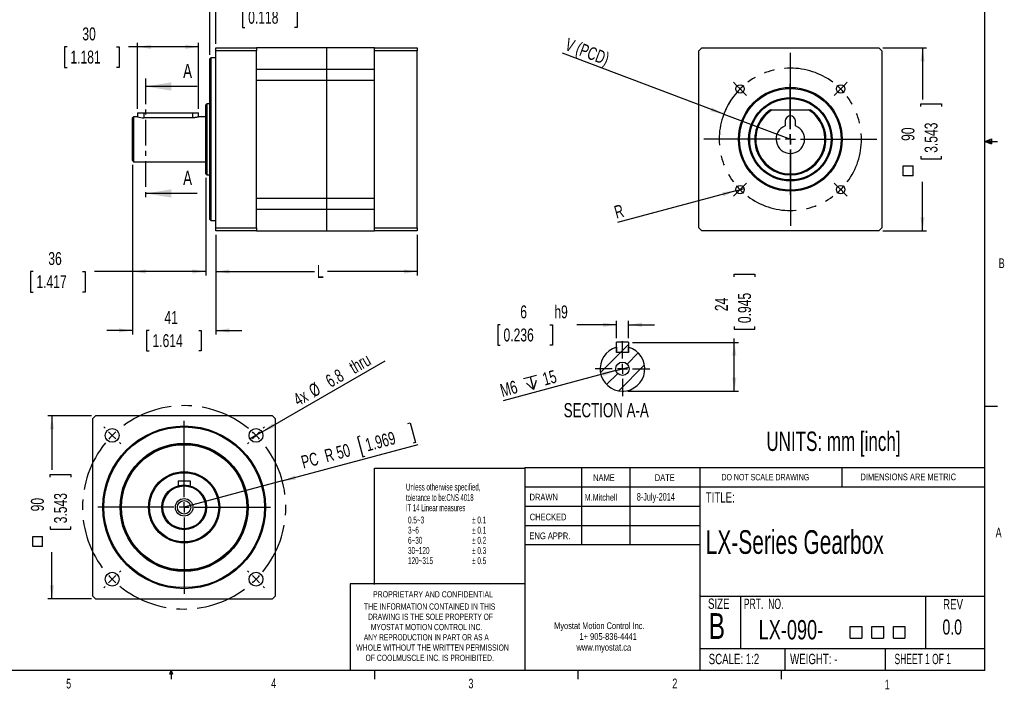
# Model space of a CAD drawing. Extents: x 11 to 421, y 5 to 275.
# Tile 2 of 5: x 179 to 421, y 5 to 170. Entities that reach past the tile are written whole.
import ezdxf
from ezdxf.enums import TextEntityAlignment as Align

# ---------------------------------------------------------------- set-up
doc = ezdxf.new("R2010")
doc.units = 0
doc.linetypes.add('CENTER', pattern=[10.16, 6.35, -1.27, 1.27, -1.27])
doc.linetypes.add('CENTERX2', pattern=[20.32, 12.7, -2.54, 2.54, -2.54])
doc.layers.get('0').update_dxf_attribs({"linetype": 'CONTINUOUS'})
doc.layers.add('FORMAT', color=7, linetype='CONTINUOUS')
doc.dimstyles.new('SLDDIMSTYLE0', dxfattribs={"dimtxt": 3.175, "dimasz": 3.302, "dimexe": 0, "dimexo": 0.0625, "dimgap": 0.79375, "dimtad": 0, "dimlfac": 2, "dimrnd": 1e-09, "dimzin": 12, "dimsah": 1, "dimcen": 0.09, "dimazin": 3, "dimtfac": 1, "dimtofl": 0, "dimtmove": 0, "dimatfit": 3})
doc.dimstyles.new('SLDDIMSTYLE1', dxfattribs={"dimtxt": 3.175, "dimasz": 3.302, "dimexe": 0, "dimexo": 0.0625, "dimgap": 0.79375, "dimtad": 0, "dimlfac": 2, "dimrnd": 1e-09, "dimzin": 12, "dimsah": 1, "dimcen": 0.09, "dimazin": 3, "dimtfac": 1, "dimtmove": 0, "dimatfit": 3})
doc.dimstyles.new('SLDDIMSTYLE2', dxfattribs={"dimtxt": 3.175, "dimasz": 3.302, "dimexe": 0, "dimexo": 0.0625, "dimgap": 0.79375, "dimtad": 1, "dimlfac": 2, "dimrnd": 1e-09, "dimzin": 12, "dimsah": 1, "dimcen": 0, "dimazin": 3, "dimtfac": 1, "dimtofl": 0, "dimtmove": 0, "dimatfit": 3})
doc.dimstyles.new('SLDDIMSTYLE3', dxfattribs={"dimtxt": 3.175, "dimasz": 3.302, "dimexe": 0, "dimexo": 0.0625, "dimgap": 0.79375, "dimtad": 1, "dimlfac": 2, "dimrnd": 1e-09, "dimzin": 12, "dimblk1": 'NONE', "dimsah": 1, "dimcen": 0, "dimazin": 3, "dimtfac": 1, "dimtmove": 0, "dimatfit": 3})
doc.dimstyles.new('SLDDIMSTYLE4', dxfattribs={"dimtxt": 3.175, "dimasz": 3.302, "dimexe": 0, "dimexo": 0.0625, "dimgap": 0.79375, "dimtad": 1, "dimlfac": 2, "dimrnd": 1e-09, "dimzin": 12, "dimsah": 1, "dimcen": 0, "dimazin": 3, "dimtfac": 1, "dimtofl": 0, "dimtmove": 0, "dimatfit": 3})
doc.dimstyles.new('SLDDIMSTYLE5', dxfattribs={"dimtxt": 3.175, "dimasz": 3.302, "dimexe": 0, "dimexo": 0.0625, "dimgap": 0.79375, "dimtad": 1, "dimlfac": 2, "dimrnd": 1e-09, "dimzin": 12, "dimblk1": 'NONE', "dimsah": 1, "dimcen": 0, "dimazin": 3, "dimtfac": 1, "dimtmove": 0, "dimatfit": 3})

# ---------------------------------------------------------------- blocks, each defined once
blk = doc.blocks.new('SW_NOTE_0')
at = {"color": 0, "linetype": 'CONTINUOUS'}
for s, width, p in [('Myostat Motion Control Inc.', 0.661111, (0, 0)), ('1+ 905-836-4441', 0.7, (6.2, -2.65)), ('www.myostat.ca', 0.7, (5.47, -5.3))]:
    blk.add_text(s, height=1.651, dxfattribs=dict(at, width=width)).set_placement(p, align=Align.BOTTOM_LEFT)
blk = doc.blocks.new('SW_NOTE_1')
at = {"color": 0, "linetype": 'CONTINUOUS'}
for s, width, p in [('THE INFORMATION CONTAINED IN THIS', 0.657576, (0, 0)), ('DRAWING IS THE SOLE PROPERTY OF', 0.643548, (1, -2.52)), ('MYOSTAT MOTION CONTROL INC. ', 0.65, (1.67, -5.05)), ('ANY REPRODUCTION IN PART OR AS A', 0.634375, (-0.04, -7.57)), ('WHOLE WITHOUT THE WRITTEN PERMISSION', 0.661111, (-1.91, -10.1)), ('OF COOLMUSCLE INC. IS PROHIBITED.', 0.657576, (0.37, -12.62))]:
    blk.add_text(s, height=1.524, dxfattribs=dict(at, width=width)).set_placement(p, align=Align.BOTTOM_LEFT)
blk = doc.blocks.new('SW_SYMBOL_MOD_BOX')
at = {"color": 0, "linetype": 'CONTINUOUS'}
for p, q in [((200, 200), (200, 800)), ((200, 800), (800, 800)), ((800, 800), (800, 200)), ((200, 200), (800, 200))]:
    blk.add_line(p, q, dxfattribs=at)
blk = doc.blocks.new('SW_NOTE_2')
at = {"color": 0, "linetype": 'CONTINUOUS', "xscale": 0.0047314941, "yscale": 0.0047314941, "zscale": 0.0047314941}
for p in [(21.57, 0.83), (26.87, 0.83), (32.17, 0.83)]:
    blk.add_blockref('SW_SYMBOL_MOD_BOX', p, dxfattribs=at)
at = {"color": 0, "linetype": 'CONTINUOUS', "width": 0.7}
blk.add_text('LX-090-', height=4.763, dxfattribs=at).set_placement((0, 0), align=Align.BOTTOM_LEFT)
blk = doc.blocks.new('_D')
at = {"color": 7, "linetype": 'CONTINUOUS'}
for p, q in [((226.95, 117.03), (226.95, 107.03)), ((276.45, 117.03), (276.45, 107.03)), ((226.95, 108.03), (251.15, 108.03)), ((276.45, 108.03), (254.4, 108.03))]:
    blk.add_line(p, q, dxfattribs=at)
for points in [[(226.95, 108.03), (230.25, 107.53), (230.25, 108.54)], [(276.45, 108.03), (273.15, 108.54), (273.15, 107.53)]]:
    blk.add_solid(points, dxfattribs=at)
at = {"color": 7, "linetype": 'CONTINUOUS', "width": 0.7}
blk.add_text('L', height=3.17, dxfattribs=at).set_placement((251.79, 105.51, 0.05), align=Align.BOTTOM_LEFT)
blk = doc.blocks.new('_D_1')
at = {"color": 7, "linetype": 'CONTINUOUS'}
for p, q in [((206.45, 134.28), (206.45, 92.54)), ((226.95, 117.03), (226.95, 92.54)), ((206.45, 93.54), (200.1, 93.54)), ((210.54, 93.54), (209.9, 93.54)), ((209.9, 93.54), (209.9, 88.5)), ((222.71, 93.54), (223.35, 93.54)), ((223.35, 93.54), (223.35, 88.5)), ((226.95, 93.54), (233.3, 93.54)), ((209.9, 88.5), (210.54, 88.5)), ((223.35, 88.5), (222.71, 88.5))]:
    blk.add_line(p, q, dxfattribs=at)
for points in [[(206.45, 93.54), (203.15, 94.05), (203.15, 93.03)], [(226.95, 93.54), (230.25, 93.03), (230.25, 94.05)]]:
    blk.add_solid(points, dxfattribs=at)
at = {"color": 7, "linetype": 'CONTINUOUS', "width": 0.7}
for s, p in [('41', (214.28, 94.18, 0.05)), ('1.614', (211.35, 88.5, 0.05))]:
    blk.add_text(s, height=3.175, dxfattribs=at).set_placement(p, align=Align.BOTTOM_LEFT)
blk = doc.blocks.new('_D_2')
at = {"color": 7, "linetype": 'CONTINUOUS'}
for p, q in [((206.45, 134.28), (206.45, 107.03)), ((224.45, 131.03), (224.45, 107.03)), ((182, 108.03), (181.36, 108.03)), ((181.36, 108.03), (181.36, 102.99)), ((194.17, 108.03), (194.81, 108.03)), ((194.81, 108.03), (194.81, 102.99)), ((206.45, 108.03), (197.11, 108.03)), ((224.45, 108.03), (206.45, 108.03)), ((181.36, 102.99), (182, 102.99)), ((194.81, 102.99), (194.17, 102.99))]:
    blk.add_line(p, q, dxfattribs=at)
for points in [[(206.45, 108.03), (209.75, 107.53), (209.75, 108.54)], [(224.45, 108.03), (221.15, 108.54), (221.15, 107.53)]]:
    blk.add_solid(points, dxfattribs=at)
at = {"color": 7, "linetype": 'CONTINUOUS', "width": 0.7}
for s, p in [('36', (185.74, 108.68, 0.05)), ('1.417', (182.81, 102.99, 0.05))]:
    blk.add_text(s, height=3.175, dxfattribs=at).set_placement(p, align=Align.BOTTOM_LEFT)
blk = doc.blocks.new('_D_3')
at = {"color": 7, "linetype": 'CONTINUOUS'}
for p, q in [((190.37, 163.26), (189.72, 163.26)), ((189.72, 163.26), (189.72, 158.21)), ((202.53, 163.26), (203.17, 163.26)), ((203.17, 163.26), (203.17, 158.21)), ((207.7, 163.26), (205.47, 163.26)), ((207.7, 148.03), (207.7, 164.26)), ((222.7, 163.26), (207.7, 163.26)), ((222.7, 148.03), (222.7, 164.26)), ((189.72, 158.21), (190.37, 158.21)), ((203.17, 158.21), (202.53, 158.21))]:
    blk.add_line(p, q, dxfattribs=at)
for points in [[(207.7, 163.26), (211, 162.75), (211, 163.76)], [(222.7, 163.26), (219.4, 163.76), (219.4, 162.75)]]:
    blk.add_solid(points, dxfattribs=at)
at = {"color": 7, "linetype": 'CONTINUOUS', "width": 0.7}
for s, p in [('30', (194.1, 163.9, 0.05)), ('1.181', (191.17, 158.21, 0.05))]:
    blk.add_text(s, height=3.175, dxfattribs=at).set_placement(p, align=Align.BOTTOM_LEFT)
blk = doc.blocks.new('_D_4')
at = {"color": 7, "linetype": 'CONTINUOUS'}
for p, q in [((225.45, 173.03), (219.1, 173.03)), ((225.45, 161.28), (225.45, 174.03)), ((226.95, 164.03), (226.95, 174.03)), ((226.95, 173.03), (231.14, 173.03)), ((234.08, 173.03), (233.44, 173.03)), ((233.44, 173.03), (233.44, 167.99)), ((246.24, 173.03), (246.89, 173.03)), ((246.89, 173.03), (246.89, 167.99)), ((233.44, 167.99), (234.08, 167.99)), ((246.89, 167.99), (246.24, 167.99))]:
    blk.add_line(p, q, dxfattribs=at)
for points in [[(225.45, 173.03), (222.15, 173.54), (222.15, 172.53)], [(226.95, 173.03), (230.25, 172.53), (230.25, 173.54)]]:
    blk.add_solid(points, dxfattribs=at)
at = {"color": 7, "linetype": 'CONTINUOUS', "width": 0.7}
for s, height, p in [('3', 3.17, (238.99, 173.68, 0.05)), ('0.118', 3.175, (234.88, 167.99, 0.05))]:
    blk.add_text(s, height=height, dxfattribs=at).set_placement(p, align=Align.BOTTOM_LEFT)
blk = doc.blocks.new('_D_13')
at = {"color": 7, "linetype": 'CONTINUOUS'}
for p, q in [((390.93, 163.03), (401.68, 163.03)), ((400.68, 163.03), (400.68, 150.34)), ((400.27, 148.57), (400.27, 149.22)), ((400.27, 149.22), (405.31, 149.22)), ((405.31, 149.22), (405.31, 148.57)), ((400.27, 136.41), (400.27, 135.76)), ((400.27, 135.76), (405.31, 135.76)), ((405.31, 135.76), (405.31, 136.41)), ((400.68, 118.03), (400.68, 130.1)), ((390.93, 118.03), (401.68, 118.03))]:
    blk.add_line(p, q, dxfattribs=at)
for points in [[(400.68, 163.03), (400.17, 159.73), (401.18, 159.73)], [(400.68, 118.03), (401.18, 121.34), (400.17, 121.34)]]:
    blk.add_solid(points, dxfattribs=at)
at = {"color": 7, "linetype": 'CONTINUOUS', "xscale": 0.0040555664, "yscale": 0.0040555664, "zscale": 0.0040555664, "rotation": 90}
blk.add_blockref('SW_SYMBOL_MOD_BOX', (399.19, 130.74), dxfattribs=at)
at = {"color": 7, "linetype": 'CONTINUOUS', "width": 0.7}
for s, p in [('90', (399.63, 140.14, 35.17)), ('3.543', (405.31, 137.21, 35.17))]:
    blk.add_text(s, height=3.175, rotation=90, dxfattribs=at).set_placement(p, align=Align.BOTTOM_LEFT)
blk = doc.blocks.new('_D_14')
at = {"color": 7, "linetype": 'CONTINUOUS'}
for q in [(312.18, 161.68), (368.18, 140.53)]:
    blk.add_line((351.8, 146.72), q, dxfattribs=at)
blk.add_arc((368.18, 140.53), 17.5, 130.7404, 162.584, dxfattribs=at)
blk.add_solid([(351.8, 146.72), (348.89, 148.36), (348.53, 147.41)], dxfattribs=at)
at = {"color": 7, "linetype": 'CONTINUOUS', "width": 0.7}
blk.add_text('V (PCD)', height=3.175, rotation=-20.6863, dxfattribs=at).set_placement((312.18, 161.67, 35.17), align=Align.BOTTOM_LEFT)
blk = doc.blocks.new('_D_15')
at = {"color": 7, "linetype": 'CONTINUOUS'}
for q in [(356.82, 128.43), (325.67, 120.09)]:
    blk.add_line((354.79, 127.89), q, dxfattribs=at)
blk.add_solid([(354.79, 127.89), (351.47, 127.52), (351.73, 126.54)], dxfattribs=at)
at = {"color": 7, "linetype": 'CONTINUOUS', "width": 0.7}
blk.add_text('R', height=3.17, rotation=15, dxfattribs=at).set_placement((325.67, 120.08, 35.17), align=Align.BOTTOM_LEFT)
blk = doc.blocks.new('_NONE')
blk = doc.blocks.new('SW_CENTERMARKSYMBOL_0')
at = {"color": 0, "linetype": 'CONTINUOUS'}
for p, q in [((0, 2.5), (0, 21.25)), ((-2.5, 0), (-21.25, 0)), ((0, 0), (-1.25, 0)), ((0, 0), (0, 1.25)), ((0, 0), (0, -1.25)), ((0, 0), (1.25, 0)), ((2.5, 0), (21.25, 0)), ((0, -2.5), (0, -21.25))]:
    blk.add_line(p, q, dxfattribs=at)
blk = doc.blocks.new('SW_CENTERMARKSYMBOL_1')
at = {"color": 0, "linetype": 'CONTINUOUS'}
for p, q in [((-25.63, 0.88), (-26.38, 1.63)), ((-24.75, 0), (-25.63, 0.88)), ((-24.75, 0), (-23.87, -0.88)), ((-12.38, -9.88), (-12.38, 1.25)), ((0, 0), (-0.88, -0.88)), ((0, 0), (0.88, 0.88)), ((0.88, 0.88), (1.63, 1.63)), ((-23.87, -0.88), (-23.12, -1.63)), ((-0.88, -0.88), (-1.63, -1.63)), ((-12.38, -12.38), (-12.38, -11.12)), ((-14.88, -12.38), (-26, -12.38)), ((-12.38, -12.38), (-13.62, -12.38)), ((-12.38, -12.38), (-12.38, -13.62)), ((-12.38, -12.38), (-11.12, -12.38)), ((-9.88, -12.38), (1.25, -12.38)), ((-12.38, -14.88), (-12.38, -26)), ((-24.75, -24.75), (-23.87, -23.87)), ((-23.87, -23.87), (-23.12, -23.12)), ((-0.88, -23.87), (-1.63, -23.12)), ((0, -24.75), (-0.88, -23.87)), ((-25.63, -25.63), (-26.38, -26.38)), ((-24.75, -24.75), (-25.63, -25.63)), ((0, -24.75), (0.88, -25.63)), ((0.88, -25.63), (1.63, -26.38))]:
    blk.add_line(p, q, dxfattribs=at)
at = {"color": 0, "linetype": 'CENTERX2'}
for start, end in [(53.1847, 126.8153), (143.1847, 216.8153), (323.1847, 36.8153), (233.1847, 306.8153)]:
    blk.add_arc((-12.38, -12.38), 17.5, start, end, dxfattribs=at)
at = {"color": 0, "linetype": 'CONTINUOUS'}
for start, end in [(135, 139.0923), (130.9077, 135), (45, 49.0923), (40.9077, 45), (220.9077, 225), (315, 319.0923), (225, 229.0923), (310.9077, 315)]:
    blk.add_arc((-12.38, -12.38), 17.5, start, end, dxfattribs=at)
blk = doc.blocks.new('_D_16')
at = {"color": 7, "linetype": 'CONTINUOUS'}
for p, q in [((274.1, 70.68), (274.72, 70.84)), ((274.72, 70.84), (276.03, 65.97)), ((243.27, 56.54), (276.66, 65.48)), ((262.35, 67.53), (261.73, 67.36)), ((261.73, 67.36), (263.04, 62.49)), ((276.03, 65.97), (275.41, 65.81)), ((263.04, 62.49), (263.66, 62.66)), ((243.27, 56.54), (219.13, 50.07))]:
    blk.add_line(p, q, dxfattribs=at)
blk.add_solid([(243.27, 56.54), (246.6, 56.9), (246.33, 57.88)], dxfattribs=at)
at = {"color": 7, "linetype": 'CONTINUOUS', "width": 0.7}
for s, p in [('1.969', (264.44, 62.87, -35.08)), ('R 50', (254.43, 60.18, -35.08)), ('PC', (248.69, 58.64, -35.08))]:
    blk.add_text(s, height=3.175, rotation=15, dxfattribs=at).set_placement(p, align=Align.BOTTOM_LEFT)
blk = doc.blocks.new('_D_17')
at = {"color": 7, "linetype": 'CONTINUOUS'}
for q in [(268.52, 86.05), (235.33, 66.89)]:
    blk.add_line((238.28, 68.59), q, dxfattribs=at)
blk.add_solid([(238.28, 68.59), (241.39, 69.8), (240.88, 70.68)], dxfattribs=at)
at = {"color": 7, "linetype": 'CONTINUOUS', "width": 0.7}
for s, p in [(' thru', (260.7, 81.52, -35.08)), ('6.8', (255.62, 78.59, -35.08)), ('%%c', (251.47, 76.2, -35.08)), ('4x', (247.68, 74.01, -35.08))]:
    blk.add_text(s, height=3.175, rotation=30, dxfattribs=at).set_placement(p, align=Align.BOTTOM_LEFT)
blk = doc.blocks.new('_D_18')
at = {"color": 7, "linetype": 'CONTINUOUS'}
for p, q in [((196.38, 72.57), (185.63, 72.57)), ((186.63, 72.57), (186.63, 59.26)), ((186.22, 57.49), (186.22, 58.14)), ((186.22, 58.14), (191.27, 58.14)), ((191.27, 58.14), (191.27, 57.49)), ((186.22, 45.33), (186.22, 44.69)), ((186.22, 44.69), (191.27, 44.69)), ((191.27, 44.69), (191.27, 45.33)), ((186.63, 27.57), (186.63, 39.02)), ((196.38, 27.57), (185.63, 27.57))]:
    blk.add_line(p, q, dxfattribs=at)
for points in [[(186.63, 72.57), (186.12, 69.26), (187.13, 69.26)], [(186.63, 27.57), (187.13, 30.87), (186.12, 30.87)]]:
    blk.add_solid(points, dxfattribs=at)
at = {"color": 7, "linetype": 'CONTINUOUS', "xscale": 0.0040555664, "yscale": 0.0040555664, "zscale": 0.0040555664, "rotation": 90}
blk.add_blockref('SW_SYMBOL_MOD_BOX', (185.14, 39.66), dxfattribs=at)
at = {"color": 7, "linetype": 'CONTINUOUS', "width": 0.7}
for s, p in [('3.543', (191.27, 46.13, -35.08)), ('90', (185.58, 49.07, -35.08))]:
    blk.add_text(s, height=3.175, rotation=90, dxfattribs=at).set_placement(p, align=Align.BOTTOM_LEFT)
blk = doc.blocks.new('SW_CENTERMARKSYMBOL_2')
at = {"color": 0, "linetype": 'CONTINUOUS'}
for p, q in [((0, 2.5), (0, 21.25)), ((-2.5, 0), (-21.25, 0)), ((0, 0), (-1.25, 0)), ((0, 0), (0, 1.25)), ((0, 0), (0, -1.25)), ((0, 0), (1.25, 0)), ((2.5, 0), (21.25, 0)), ((0, -2.5), (0, -21.25))]:
    blk.add_line(p, q, dxfattribs=at)
blk = doc.blocks.new('SW_CENTERMARKSYMBOL_3')
at = {"color": 0, "linetype": 'CONTINUOUS'}
for p, q in [((-1.77, 1.77), (-2.09, 2.09)), ((0, 0), (-0.88, 0.88)), ((0, 0), (0.88, -0.88)), ((17.68, -15.18), (17.68, 1.25)), ((35.36, 0), (34.47, -0.88)), ((35.36, 0), (36.24, 0.88)), ((37.12, 1.77), (37.44, 2.09)), ((1.77, -1.77), (2.09, -2.09)), ((33.59, -1.77), (33.27, -2.09)), ((17.68, -17.68), (17.68, -16.43)), ((15.18, -17.68), (-1.25, -17.68)), ((17.68, -17.68), (16.43, -17.68)), ((17.68, -17.68), (17.68, -18.93)), ((17.68, -17.68), (18.93, -17.68)), ((20.18, -17.68), (36.61, -17.68)), ((17.68, -20.18), (17.68, -36.61)), ((1.77, -33.59), (2.09, -33.27)), ((33.59, -33.59), (33.27, -33.27)), ((0, -35.36), (-0.88, -36.24)), ((0, -35.36), (0.88, -34.47)), ((35.36, -35.36), (34.47, -34.47)), ((35.36, -35.36), (36.24, -36.24)), ((-1.77, -37.12), (-2.09, -37.44)), ((37.12, -37.12), (37.44, -37.44))]:
    blk.add_line(p, q, dxfattribs=at)
at = {"color": 0, "linetype": 'CENTERX2'}
for start, end in [(50.7296, 129.2704), (140.7296, 219.2704), (320.7296, 39.2704), (230.7296, 309.2704)]:
    blk.add_arc((17.68, -17.68), 25, start, end, dxfattribs=at)
at = {"color": 0, "linetype": 'CONTINUOUS'}
for start, end in [(132.1352, 135), (45, 47.8648), (135, 137.8648), (42.1352, 45), (222.1352, 225), (225, 227.8648), (312.1352, 315), (315, 317.8648)]:
    blk.add_arc((17.68, -17.68), 25, start, end, dxfattribs=at)
blk = doc.blocks.new('_D_19')
at = {"color": 7, "linetype": 'CONTINUOUS'}
for p, q in [((354.4, 106.71), (354.4, 107.35)), ((354.4, 107.35), (359.45, 107.35)), ((359.45, 107.35), (359.45, 106.71)), ((354.4, 94.54), (354.4, 93.9)), ((359.45, 93.9), (359.45, 94.54)), ((354.4, 93.9), (359.45, 93.9)), ((329.4, 90.62), (355.4, 90.62)), ((354.4, 90.62), (354.4, 91.6)), ((354.4, 78.62), (354.4, 90.62)), ((328.23, 78.62), (355.4, 78.62))]:
    blk.add_line(p, q, dxfattribs=at)
for points in [[(354.4, 90.62), (353.9, 87.32), (354.91, 87.32)], [(354.4, 78.62), (354.91, 81.93), (353.9, 81.93)]]:
    blk.add_solid(points, dxfattribs=at)
at = {"color": 7, "linetype": 'CONTINUOUS', "width": 0.7}
for s, p in [('0.945', (359.45, 95.35, 0.05)), ('24', (353.76, 98.28, 0.05))]:
    blk.add_text(s, height=3.175, rotation=90, dxfattribs=at).set_placement(p, align=Align.BOTTOM_LEFT)
blk = doc.blocks.new('_D_20')
at = {"color": 7, "linetype": 'CONTINUOUS'}
for p, q in [((296.86, 94.94), (296.22, 94.94)), ((296.22, 94.94), (296.22, 89.89)), ((309.02, 94.94), (309.67, 94.94)), ((309.67, 94.94), (309.67, 89.89)), ((325.4, 94.94), (315.72, 94.94)), ((325.4, 91.62), (325.4, 95.94)), ((328.4, 91.62), (328.4, 95.94)), ((328.4, 94.94), (334.75, 94.94)), ((296.22, 89.89), (296.86, 89.89)), ((309.67, 89.89), (309.02, 89.89))]:
    blk.add_line(p, q, dxfattribs=at)
for points in [[(325.4, 94.94), (322.1, 95.44), (322.1, 94.43)], [(328.4, 94.94), (331.71, 94.43), (331.71, 95.44)]]:
    blk.add_solid(points, dxfattribs=at)
at = {"color": 7, "linetype": 'CONTINUOUS', "width": 0.7}
for s, height, p in [('6', 3.17, (301.77, 95.58, 67.78)), ('h9', 3.175, (310.15, 95.58, 67.78)), ('0.236', 3.175, (297.66, 89.89, 67.78))]:
    blk.add_text(s, height=height, dxfattribs=at).set_placement(p, align=Align.BOTTOM_LEFT)
blk = doc.blocks.new('SW_SYMBOL_HOLE_DEPTH')
at = {"color": 0, "linetype": 'CONTINUOUS'}
for p, q in [((0, 875), (800, 875)), ((400, 875), (400, 75)), ((100, 555), (400, 75)), ((700, 555), (400, 75))]:
    blk.add_line(p, q, dxfattribs=at)
blk = doc.blocks.new('_D_21')
at = {"color": 7, "linetype": 'CONTINUOUS'}
for q in [(297.61, 76.27), (328.5, 84.55)]:
    blk.add_line((325.31, 83.7), q, dxfattribs=at)
blk.add_solid([(325.31, 83.7), (321.99, 83.33), (322.25, 82.35)], dxfattribs=at)
at = {"color": 7, "linetype": 'CONTINUOUS', "xscale": 0.0040555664, "yscale": 0.0040555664, "zscale": 0.0040555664, "rotation": 15}
blk.add_blockref('SW_SYMBOL_HOLE_DEPTH', (303.52, 78.3), dxfattribs=at)
at = {"color": 7, "linetype": 'CONTINUOUS', "width": 0.7}
for s, p in [('15', (308.02, 79.05, 67.78)), ('M6', (297.61, 76.26, 67.78))]:
    blk.add_text(s, height=3.175, rotation=15, dxfattribs=at).set_placement(p, align=Align.BOTTOM_LEFT)
blk = doc.blocks.new('SW_CENTERMARKSYMBOL_4')
at = {"color": 0, "linetype": 'CONTINUOUS'}
for p, q in [((0, 2.5), (0, 6.75)), ((-2.5, 0), (-6.75, 0)), ((0, 0), (-1.25, 0)), ((0, 0), (0, 1.25)), ((0, 0), (0, -1.25)), ((0, 0), (1.25, 0)), ((2.5, 0), (6.75, 0)), ((0, -2.5), (0, -6.75))]:
    blk.add_line(p, q, dxfattribs=at)

msp = doc.modelspace()

# ---------------------------------------------------------------- linework, layer by layer
at = {"color": 7, "linetype": 'CONTINUOUS'}
for p, q in [((415.9568, 9.9587), (415.9568, 270.3087)), ((226.949, 163.0342), (236.949, 163.0342)), ((226.949, 162.2842), (226.949, 163.0342)), ((236.949, 162.2842), (226.949, 162.2842)), ((226.949, 118.7842), (226.949, 162.2842)), ((254.199, 163.0342), (236.949, 163.0342)), ((236.949, 163.0342), (236.949, 162.2842)), ((236.949, 118.7842), (236.949, 162.2842)), ((265.949, 163.0342), (254.199, 163.0342)), ((254.199, 157.7265), (254.199, 163.0342)), ((265.949, 163.0342), (276.449, 163.0342)), ((265.949, 162.2842), (265.949, 163.0342)), ((276.449, 162.2842), (265.949, 162.2842)), ((265.949, 118.7842), (265.949, 162.2842)), ((276.449, 163.0342), (276.449, 162.2842)), ((276.449, 118.7842), (276.449, 162.2842)), ((346.4259, 163.0342), (345.6759, 162.2842)), ((345.6759, 118.7842), (345.6759, 162.2842)), ((346.4259, 163.0342), (389.9259, 163.0342)), ((390.6759, 162.2842), (389.9259, 163.0342)), ((390.6759, 162.2842), (390.6759, 118.7842)), ((225.699, 160.5342), (225.449, 160.2842)), ((225.449, 140.5342), (225.449, 160.2842)), ((226.949, 160.5342), (225.699, 160.5342)), ((225.699, 160.5342), (225.699, 140.5342)), ((254.199, 157.7265), (236.949, 157.7265)), ((254.199, 155.0489), (254.199, 157.7265)), ((265.949, 157.7265), (254.199, 157.7265)), ((236.949, 155.0489), (254.199, 155.0489)), ((254.199, 126.0195), (254.199, 155.0489)), ((254.199, 155.0489), (265.949, 155.0489)), ((222.3403, 153.5156), (209.6403, 153.5156)), ((224.699, 149.2842), (224.449, 149.0342)), ((224.449, 140.5342), (224.449, 149.0342)), ((225.449, 149.2842), (224.699, 149.2842)), ((224.699, 149.2842), (224.699, 140.5342)), ((363.2769, 147.7842), (363.7388, 147.7842)), ((363.7388, 147.7842), (372.6129, 147.7842)), ((372.6129, 147.7842), (373.0748, 147.7842)), ((206.699, 146.0342), (206.449, 145.7842)), ((206.449, 140.5342), (206.449, 145.7842)), ((207.699, 146.0342), (206.699, 146.0342)), ((206.699, 146.0342), (206.699, 140.5342)), ((207.699, 147.0342), (207.699, 146.0342)), ((207.699, 147.0342), (209.199, 147.0342)), ((209.199, 147.0342), (221.199, 147.0342)), ((221.199, 145.8257), (209.199, 145.8257)), ((221.199, 147.0342), (222.699, 147.0342)), ((222.699, 146.0342), (222.699, 147.0342)), ((224.449, 146.0342), (222.699, 146.0342)), ((366.9259, 145.0334), (366.9259, 143.8034)), ((369.4259, 143.8034), (369.4259, 145.0334)), ((206.449, 135.2842), (206.449, 140.5342)), ((206.699, 140.5342), (206.699, 135.0342)), ((224.449, 132.0342), (224.449, 140.5342)), ((224.699, 140.5342), (224.699, 131.7842)), ((225.449, 120.7842), (225.449, 140.5342)), ((225.699, 140.5342), (225.699, 120.5342)), ((415.9568, 140.0249), (417.6632, 140.6348)), ((417.6632, 140.6348), (417.6632, 139.4514)), ((415.9568, 140.0249), (417.6632, 140.2545)), ((415.9568, 140.0249), (419.1318, 140.0249)), ((415.9568, 140.0249), (417.6632, 139.4514)), ((415.9568, 140.0249), (417.6632, 139.7631)), ((206.449, 135.2842), (206.699, 135.0342)), ((206.699, 135.0342), (224.449, 135.0342)), ((224.449, 132.0342), (224.699, 131.7842)), ((224.699, 131.7842), (225.449, 131.7842)), ((222.3403, 127.2179), (209.6403, 127.2179)), ((254.199, 126.0195), (236.949, 126.0195)), ((254.199, 123.342), (254.199, 126.0195)), ((265.949, 126.0195), (254.199, 126.0195)), ((236.949, 123.342), (254.199, 123.342)), ((254.199, 118.0342), (254.199, 123.342)), ((254.199, 123.342), (265.949, 123.342)), ((225.449, 120.7842), (225.699, 120.5342)), ((225.699, 120.5342), (226.949, 120.5342)), ((226.949, 118.7842), (236.949, 118.7842)), ((226.949, 118.0342), (226.949, 118.7842)), ((236.949, 118.7842), (236.949, 118.0342)), ((265.949, 118.7842), (276.449, 118.7842)), ((265.949, 118.0342), (265.949, 118.7842)), ((276.449, 118.7842), (276.449, 118.0342)), ((345.6759, 118.7842), (346.4259, 118.0342)), ((389.9259, 118.0342), (390.6759, 118.7842)), ((236.949, 118.0342), (226.949, 118.0342)), ((236.949, 118.0342), (254.199, 118.0342)), ((254.199, 118.0342), (265.949, 118.0342)), ((276.449, 118.0342), (265.949, 118.0342)), ((389.9259, 118.0342), (346.4259, 118.0342)), ((328.4043, 90.6242), (325.4043, 90.6242)), ((325.4043, 88.1242), (325.4043, 90.6242)), ((326.4141, 88.1242), (328.4043, 90.1143)), ((328.4043, 90.6242), (328.4043, 88.1242)), ((321.4836, 83.1936), (326.4141, 88.1242)), ((325.4043, 89.4157), (325.4043, 88.1242)), ((328.4043, 88.1242), (325.4043, 88.1242)), ((328.071, 85.2909), (330.7934, 88.0133)), ((328.4043, 88.1242), (328.4043, 89.4157)), ((325.9737, 78.7035), (332.325, 85.0548)), ((323.0152, 80.2351), (325.7375, 82.9575)), ((415.9568, 74.9374), (419.1318, 74.9374)), ((197.3761, 72.5657), (196.6261, 71.8157)), ((196.6261, 71.8157), (196.6261, 28.3157)), ((240.8761, 72.5657), (197.3761, 72.5657)), ((241.6261, 71.8157), (240.8761, 72.5657)), ((241.6261, 28.3157), (241.6261, 71.8157)), ((302.9194, 59.8531), (415.9568, 59.8531)), ((302.9194, 59.8531), (302.9194, 9.9587)), ((316.8169, 59.8531), (316.8169, 40.8031)), ((328.7175, 59.8531), (328.7175, 40.8031)), ((345.8853, 59.8531), (345.8853, 9.9587)), ((380.921, 55.0906), (380.921, 59.8531)), ((217.6261, 56.5657), (217.6261, 55.3572)), ((217.6261, 56.5657), (220.6261, 56.5657)), ((220.6261, 56.5657), (220.6261, 55.3572)), ((302.9194, 55.0906), (415.9568, 55.0906)), ((302.9194, 50.3281), (345.8853, 50.3281)), ((302.9194, 45.5656), (345.8853, 45.5656)), ((345.8853, 40.8031), (302.9194, 40.8031)), ((259.9535, 31.2781), (259.9535, 9.9587)), ((302.9194, 31.2781), (259.9535, 31.2781)), ((196.6261, 28.3157), (197.3761, 27.5657)), ((197.3761, 27.5657), (240.8761, 27.5657)), ((240.8761, 27.5657), (241.6261, 28.3157)), ((345.8853, 28.2432), (415.9568, 28.2432)), ((355.9321, 28.2432), (355.9321, 15.366)), ((401.4296, 28.2432), (401.4296, 15.366)), ((345.8853, 15.366), (415.9568, 15.366)), ((366.793, 15.366), (366.793, 9.9587)), ((391.4795, 15.366), (391.4795, 9.9587)), ((415.9568, 9.9587), (15.9068, 9.9587)), ((215.5889, 9.0805), (215.9254, 9.9587)), ((215.9254, 9.9587), (215.9254, 7.8048)), ((215.9254, 9.9587), (216.2443, 9.0805)), ((265.9317, 9.9587), (265.9317, 7.8048)), ((315.9379, 9.9587), (315.9379, 7.8048)), ((365.9442, 9.9587), (365.9442, 7.8048)), ((216.2443, 9.0805), (215.5889, 9.0805))]:
    msp.add_line(p, q, dxfattribs=at)
at = {"color": 7, "linetype": 'CENTER'}
msp.add_line((209.6403, 155.5156), (209.6403, 125.2179), dxfattribs=at)
at = {"color": 8, "linetype": 'CONTINUOUS'}
for p, q in [((209.199, 147.0342), (209.199, 145.8257)), ((221.199, 147.0342), (221.199, 145.8257))]:
    msp.add_line(p, q, dxfattribs=at)
at = {"color": 7, "linetype": 'CENTERX2'}
msp.add_line((326.9043, 78.6242), (327.2272, 78.6242), dxfattribs=at)
at = {"color": 7, "linetype": 'CONTINUOUS', "flags": 128}
msp.add_lwpolyline([(222.6975, 146.0338), (222.6989, 146.0342), (222.6918, 146.0322), (222.6752, 146.0278), (222.6125, 146.0112), (222.5663, 145.9995), (222.5122, 145.9862), (222.3766, 145.9552), (222.2955, 145.9381), (222.2071, 145.9209), (222.1111, 145.9037), (222.0064, 145.8869), (221.8949, 145.8713), (221.7815, 145.8577), (221.6631, 145.846), (221.5383, 145.8366), (221.4098, 145.8299), (221.305, 145.8268), (221.199, 145.8257)], dxfattribs=at)
at = {"color": 7, "linetype": 'CONTINUOUS'}
for centre, radius in [((355.8009, 152.9092), 1.05), ((368.1759, 140.5342), 12.7575), ((368.1759, 140.5342), 12.5075), ((380.5509, 152.9092), 1.05), ((368.1759, 140.5342), 10.25), ((368.1759, 140.5342), 10), ((355.8009, 128.1592), 1.05), ((380.5509, 128.1592), 1.05), ((326.9043, 84.1242), 1.65), ((219.1261, 50.0657), 20), ((219.1261, 50.0657), 19.75), ((201.4484, 67.7433), 1.7), ((236.8037, 67.7433), 1.7), ((219.1261, 50.0657), 15.75), ((219.1261, 50.0657), 15.5), ((219.1261, 50.0657), 15.4), ((219.1261, 50.0657), 8.75), ((219.1261, 50.0657), 8.5), ((219.1261, 50.0657), 5.5), ((219.1261, 50.0657), 5.25), ((219.1261, 50.0657), 2.15), ((219.1261, 50.0657), 1.65), ((201.4484, 32.388), 1.7), ((236.8037, 32.388), 1.7)]:
    msp.add_circle(centre, radius, dxfattribs=at)
for centre, radius, start, end in [((368.1759, 140.5342), 8.75, 124.047732, 55.952268), ((368.1759, 140.5342), 8.5, 121.466976, 58.533024), ((209.2366, 151.5956), 5.77, 254.561096, 269.62725), ((368.1759, 145.0334), 1.25, 0, 180), ((368.1759, 140.5342), 3.5, 110.924832, 69.075168), ((326.9043, 84.1242), 5.5, 105.82662, 74.17338)]:
    msp.add_arc(centre, radius, start, end, dxfattribs=at)
for points in [[(209.6403, 153.5156), (215.9903, 152.4996), (215.9903, 154.5316)], [(209.6403, 127.2179), (215.9903, 126.2019), (215.9903, 128.2339)]]:
    msp.add_solid(points, dxfattribs=at)
at = {"layer": 'FORMAT'}
for p, q in [((265.9386, 31.1238), (265.9386, 59.6988)), ((265.9386, 59.6988), (302.9263, 59.6988))]:
    msp.add_line(p, q, dxfattribs=at)

# ---------------------------------------------------------------- block references
at = {"color": 7, "linetype": 'CONTINUOUS'}
for name, p in [('SW_CENTERMARKSYMBOL_0', (368.1759, 140.5342)), ('SW_CENTERMARKSYMBOL_1', (380.5509, 152.9092)), ('SW_CENTERMARKSYMBOL_4', (326.9043, 84.1242)), ('SW_CENTERMARKSYMBOL_3', (201.4484, 67.7433)), ('SW_CENTERMARKSYMBOL_2', (219.1261, 50.0657)), ('SW_NOTE_1', (263.3542, 24.4643)), ('SW_NOTE_0', (310.1127, 19.6351)), ('SW_NOTE_2', (360.3893, 16.1591))]:
    msp.add_blockref(name, p, dxfattribs=at)

# ---------------------------------------------------------------- texts
at = {"color": 7, "linetype": 'CONTINUOUS', "width": 0.7}
for p in [(218.8851, 159.0795), (218.8851, 132.7818)]:
    msp.add_text('A', height=3.5, dxfattribs=at).set_placement(p, align=Align.TOP_LEFT)
at = {"color": 7, "linetype": 'CONTINUOUS'}
for s, height, width, p in [('B', 2.3813, 0.7, (419.3916, 108.1592)), ('SECTION A-A', 3.5, 0.7, (312.4473, 71.1485)), ('UNITS: mm [inch]', 4.7625, 0.65625, (362.2905, 62.4924)), ('NAME', 1.651, 0.7, (319.6806, 56.0534)), ('DATE', 1.651, 0.7, (334.8453, 56.0534)), ('DO NOT SCALE DRAWING', 1.5875, 0.6475, (351.2507, 56.2122)), ('DIMENSIONS ARE METRIC', 1.651, 0.666667, (385.4163, 56.2211)), ('Unless otherwise specified,', 1.7, 0.532164, (273.6707, 53.6934)), ('tolerance to be:CNS 4018 ', 1.7, 0.508421, (273.6707, 51.0949)), ('DRAWN', 1.651, 0.7, (304.0533, 51.2532)), ('M.Mitchell', 1.5875, 0.7, (317.5974, 51.2443)), ('8-July-2014', 1.852083, 0.7, (330.4229, 51.1664)), ('TITLE:', 2.54, 0.7, (347.3752, 50.4806)), ('IT 14 Linear measures', 1.7, 0.513158, (273.6707, 48.5949)), ('CHECKED', 1.651, 0.7, (304.1075, 46.3672)), ('0.5~3', 1.7, 0.552632, (274.1707, 45.5949)), ('± 0.1', 1.7, 0.552632, (289.9207, 45.5949)), ('3~6', 1.7, 0.552632, (274.1707, 43.0949)), ('± 0.1', 1.7, 0.552632, (289.9207, 43.0949)), ('ENG APPR.', 1.651, 0.7, (304.034, 41.7312)), ('LX-Series Gearbox ', 5.820833, 0.661111, (347.3752, 36.8792)), ('A', 2.3813, 0.7, (418.6449, 41.9551)), ('6~30', 1.7, 0.552632, (274.1707, 40.5949)), ('± 0.2', 1.7, 0.552632, (289.9207, 40.5949)), ('30~120', 1.7, 0.552632, (274.1707, 38.0949)), ('± 0.3', 1.7, 0.552632, (289.9207, 38.0949)), ('120~315', 1.7, 0.552632, (274.1707, 35.5949)), ('± 0.5', 1.7, 0.552632, (289.9207, 35.5949)), ('PROPRIETARY AND CONFIDENTIAL', 1.524, 0.675, (265.5535, 27.4591)), ('SIZE', 2.54, 0.7, (347.9364, 24.3425)), ('PRT.  NO.', 2.54, 0.622222, (356.7375, 24.3069)), ('REV', 2.54, 0.7, (405.7417, 24.2077)), ('B', 6.35, 0.7, (348.1368, 15.7975)), ('0.0', 3.70417, 0.7, (405.5772, 17.6705)), ('SCALE: 1:2', 2.54, 0.7, (348.1054, 10.7491)), ('WEIGHT: -', 2.54, 0.7, (368.1188, 10.7491)), ('SHEET 1 OF 1', 2.54, 0.6125, (393.7877, 10.7573)), ('5', 2.3813, 0.7, (190.1219, 4.8193)), ('4', 2.3813, 0.7, (240.5412, 4.899)), ('3', 2.3813, 0.7, (289.0208, 4.8455)), ('2', 2.3813, 0.7, (339.1483, 4.8664)), ('1', 2.3813, 0.7, (391.3712, 4.5853))]:
    msp.add_text(s, height=height, dxfattribs=dict(at, width=width)).set_placement(p, align=Align.BOTTOM_LEFT)

# ---------------------------------------------------------------- dimensions: what is measured, and where the dimension line sits
for base, p1, p2, dimstyle, picture, middle in [((226.949, 173.0342), (225.449, 160.2842), (226.949, 163.0342), 'SLDDIMSTYLE1', '_D_4', (240.1613, 173.0342)), ((222.699, 163.2563), (207.699, 147.0342), (222.699, 147.0342), 'SLDDIMSTYLE0', '_D_3', (196.449, 163.2563)), ((224.449, 108.0342), (206.449, 135.2842), (224.449, 132.0342), 'SLDDIMSTYLE0', '_D_2', (188.0844, 108.0342)), ((206.449, 93.5401), (226.949, 118.0342), (206.449, 135.2842), 'SLDDIMSTYLE1', '_D_1', (216.6248, 93.5401))]:
    dim = msp.add_linear_dim(base=base, p1=p1, p2=p2, dimstyle=dimstyle, dxfattribs=at)
    dim.commit()
    dim.dimension.update_dxf_attribs({"geometry": picture, "text_midpoint": middle, "dimtype": 160})
dim = msp.add_radius_dim(center=(368.1759, 140.5342), mpoint=(351.8033, 146.7164), text='V (PCD)', dimstyle='SLDDIMSTYLE2', override={"dimpost": '<>'}, dxfattribs=at)
dim.commit()
dim.dimension.update_dxf_attribs({"geometry": '_D_14', "text_midpoint": (319.7807, 158.808), "dimtype": 164})
for base, p1, p2, picture, middle in [((400.6759, 118.0342), (389.9259, 163.0342), (389.9259, 118.0342), '_D_13', (400.6759, 140.2195)), ((186.6261, 27.5657), (197.3761, 72.5657), (197.3761, 27.5657), '_D_18', (186.6261, 49.1412))]:
    dim = msp.add_linear_dim(base=base, p1=p1, p2=p2, angle=90, text='{\\fGDT;o}<>', dimstyle='SLDDIMSTYLE0', dxfattribs=at)
    dim.commit()
    dim.dimension.update_dxf_attribs({"geometry": picture, "text_midpoint": middle, "dimtype": 160})
for p1, p2, text, picture, middle in [((356.8151, 128.431), (354.7866, 127.8874), 'R', '_D_15', (326.8103, 120.3912)), ((328.498, 84.5513), (325.3105, 83.6972), 'M6{\\fGDT;x}15', '_D_21', (304.944, 78.24))]:
    dim = msp.add_diameter_dim_2p(p1=p1, p2=p2, text=text, dimstyle='SLDDIMSTYLE3', override={"dimpost": '<>'}, dxfattribs=at)
    dim.commit()
    dim.dimension.update_dxf_attribs({"geometry": picture, "text_midpoint": middle, "dimtype": 163})
for base, p1, p2, text, dimstyle, picture, middle in [((276.449, 108.0342), (226.949, 118.0342), (276.449, 118.0342), 'L', 'SLDDIMSTYLE0', '_D', (252.7735, 108.0342)), ((325.4043, 94.937), (328.4043, 90.6242), (325.4043, 90.6242), '<>h9', 'SLDDIMSTYLE1', '_D_20', (305.4043, 94.937))]:
    dim = msp.add_linear_dim(base=base, p1=p1, p2=p2, text=text, dimstyle=dimstyle, dxfattribs=at)
    dim.commit()
    dim.dimension.update_dxf_attribs({"geometry": picture, "text_midpoint": middle, "dimtype": 160})
dim = msp.add_linear_dim(base=(354.4043, 90.6242), p1=(327.2272, 78.6242), p2=(328.4043, 90.6242), angle=90, dimstyle='SLDDIMSTYLE0', dxfattribs=at)
dim.commit()
dim.dimension.update_dxf_attribs({"geometry": '_D_19', "text_midpoint": (354.4043, 100.6242), "dimtype": 160})
dim = msp.add_diameter_dim_2p(p1=(235.3315, 66.8933), p2=(238.276, 68.5933), text='4x<> thru', dimstyle='SLDDIMSTYLE5', dxfattribs=at)
dim.commit()
dim.dimension.update_dxf_attribs({"geometry": '_D_17', "text_midpoint": (258.2105, 80.1025), "dimtype": 163})
dim = msp.add_radius_dim(center=(219.1261, 50.0657), mpoint=(243.2742, 56.5361), text='PCR <>', dimstyle='SLDDIMSTYLE4', dxfattribs=at)
dim.commit()
dim.dimension.update_dxf_attribs({"geometry": '_D_16', "text_midpoint": (262.8621, 61.7847), "dimtype": 164})

doc.saveas('drawing.dxf')
